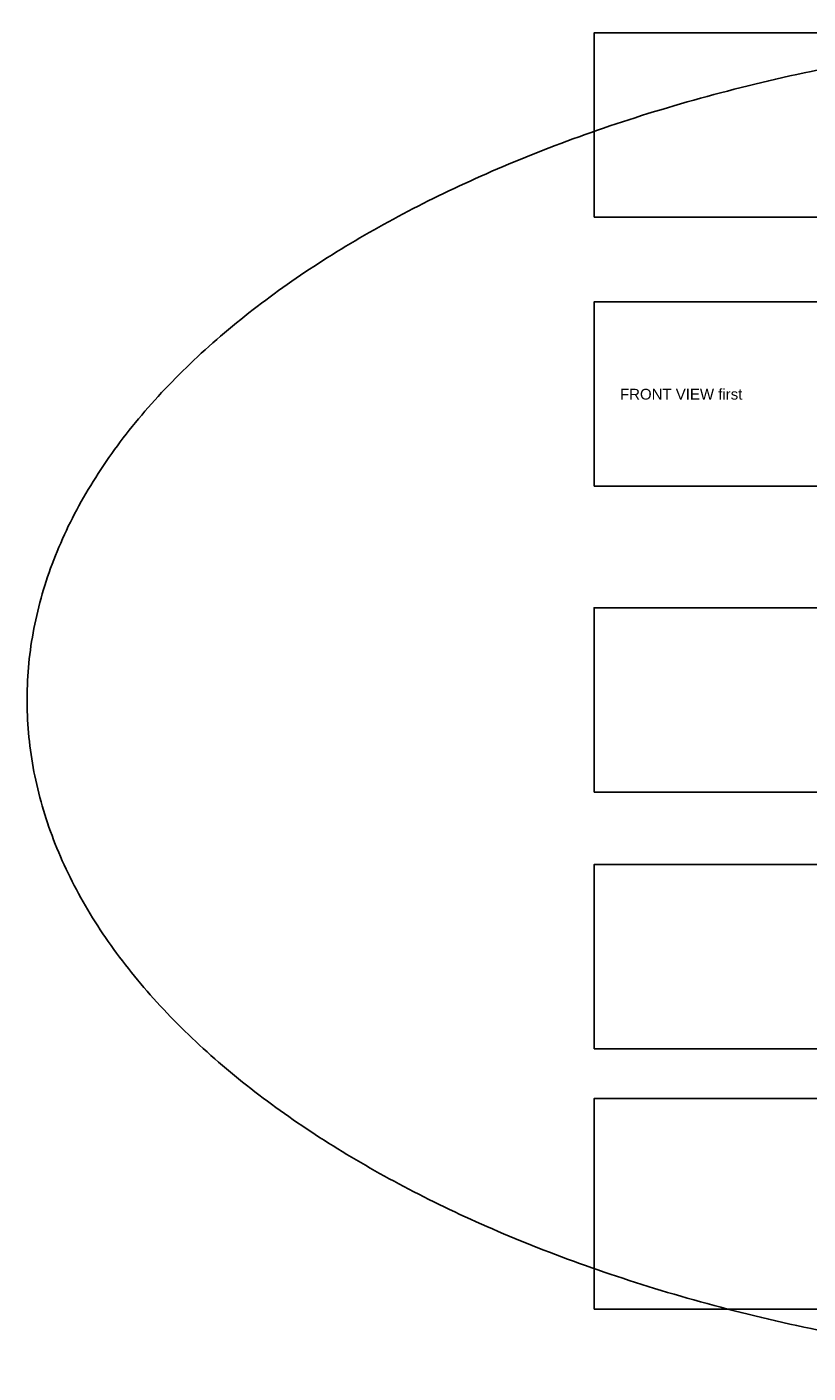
# Model space of a CAD drawing. Header units: millimetres. Extents: x -20 to 8000, y -816 to 3008.
# Tile 2 of 6: x 559 to 708, y -354 to -99. Entities that reach past the tile are written whole.
import ezdxf

# ---------------------------------------------------------------- set-up
doc = ezdxf.new("R2010")
doc.units = ezdxf.units.MM
doc.layers.add('Zeichenflächen', color=1, linetype='Continuous', true_color=0xff0000)
doc.styles.add('Millimeter Groß', font='Arial.ttf')

msp = doc.modelspace()

# ---------------------------------------------------------------- linework, layer by layer
at = {"layer": 'Zeichenflächen', "color": 1, "true_color": 0xff0000}
for points in [[(666.928, -135), (901.197, -135), (901.197, -100), (666.928, -100)], [(666.928, -186.064), (901.197, -186.064), (901.197, -151.064), (666.928, -151.064)], [(666.928, -244.148), (901.197, -244.148), (901.197, -209.148), (666.928, -209.148)], [(666.928, -292.887), (901.197, -292.887), (901.197, -257.887), (666.928, -257.887)], [(666.928, -342.318), (901.197, -342.318), (901.197, -302.318), (666.928, -302.318)]]:
    msp.add_lwpolyline(points, close=True, dxfattribs=at)
at = {"layer": 'Zeichenflächen', "color": 6, "true_color": 0xff00ff}
msp.add_rational_spline([(953.697, -317.444), (1118.282, -227.575), (955.377, -136.778), (792.471, -45.982), (627.886, -135.852), (463.301, -225.722), (626.206, -316.518), (789.112, -407.314), (953.697, -317.444)], [1, 0.707106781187, 1, 0.707106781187, 1, 0.707106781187, 1, 0.707106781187, 1], degree=2, knots=[0, 0, 0, 472.0404279, 472.0404279, 944.0808557, 944.0808557, 1416.1212836, 1416.1212836, 1888.1617114, 1888.1617114, 1888.1617114], dxfattribs=at)

# ---------------------------------------------------------------- texts
at = {"layer": 'Zeichenflächen', "color": 6, "true_color": 0xff00ff, "insert": (671.868, -169.641), "char_height": 2.03764, "width": 50.34311, "attachment_point": 7, "style": 'Millimeter Groß'}
msp.add_mtext('FRONT VIEW first', dxfattribs=at)

doc.saveas('drawing.dxf')
